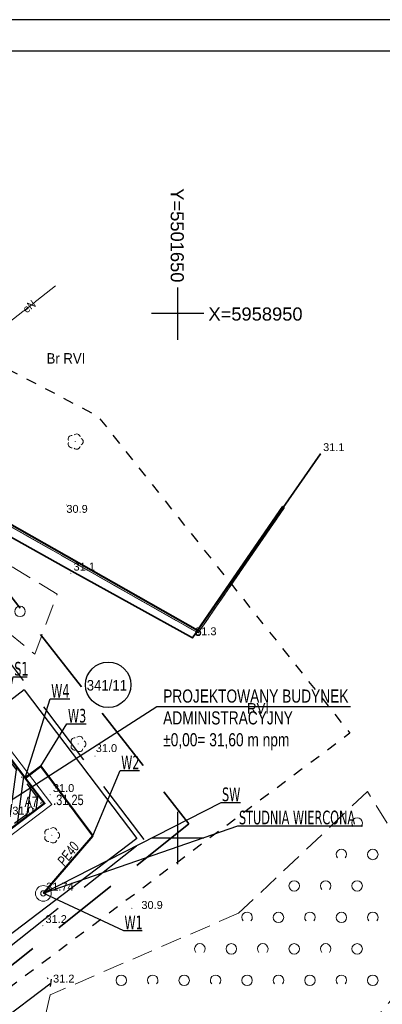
# Model space of a CAD drawing. Extents: x 5501473 to 5501729, y 5958827 to 5958978.
# Tile 6 of 7: x 5501635 to 5501670, y 5958884 to 5958978. Entities that reach past the tile are written whole.
import ezdxf
from ezdxf.enums import TextEntityAlignment as Align

# ---------------------------------------------------------------- set-up
doc = ezdxf.new("R2010")
doc.units = 0
doc.header["$PDMODE"] = 33
doc.header["$PDSIZE"] = 0.3
for name, pattern in [('1 1', [2, 1, -1]), ('2 1', [3, 2, -1]), ('DASHDOT', [1, 0.5, -0.25, 0, -0.25]), ('EGKK', [4, 3, -1]), ('EGUG', [2, 1, -1]), ('HIDDEN', [9.524999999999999, 6.35, -3.175])]:
    doc.linetypes.add(name, pattern=pattern)
for name, color, linetype, lineweight in [('--- 01 WODA', 150, 'Continuous', 50), ('--- 01 WODA OPIS', 5, 'Continuous', 18), ('--- 01 WODA OZNACZENIA', 5, 'Continuous', 18), ('--- 02 KS OZNACZENIA', 34, 'Continuous', 25), ('--GRANICA DZIAŁKI', 2, 'Continuous', 40), ('--linia zabudowy', 252, 'Continuous', 30), ('--obrzeże', 7, 'Continuous', 30), ('EGDE', 251, 'Continuous', 20), ('EGDE_O', 251, 'Continuous', 20), ('EGKK', 251, 'Continuous', 20), ('EGPG', 251, 'Continuous', 20), ('EGPG_O', 251, 'Continuous', 20), ('EGUG', 251, 'Continuous', 20), ('EGUG_O', 251, 'Continuous', 20), ('OTO', 251, 'Continuous', 20), ('OTRN', 251, 'Continuous', 20), ('OTRN_O', 251, 'Continuous', 18), ('OTRS', 251, 'Continuous', 20), ('OTRS_O', 251, 'Continuous', 18), ('OTZ', 251, 'Continuous', 20), ('SUE', 251, 'Continuous', 20), ('SUE_O', 251, 'Continuous', 20), ('SUW', 251, 'Continuous', 20)]:
    doc.layers.add(name, color=color, linetype=linetype, lineweight=lineweight)
for name, color, linetype in [('--ogrodzenie', 7, 'Continuous'), ('--OPISY', 7, 'Continuous'), ('--pkt tyczenia', 9, 'Continuous'), ('--rzędne terenu', 7, 'Continuous'), ('--trawa-zakres', 94, 'Continuous'), ('--zakres-WZ', 181, 'Continuous'), ('PARSI', 251, 'Continuous'), ('Strzałka', 251, 'Continuous'), ('Wymiarowanie', 7, 'Continuous')]:
    doc.layers.add(name, color=color, linetype=linetype)
doc.styles.add('1-500', font='arial.ttf', dxfattribs={"width": 0.75, "height": 1.25})
doc.styles.add('BDOT', font='Arial.ttf', dxfattribs={"width": 0.8999999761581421})
doc.styles.add('EGBP', font='arial.ttf')
doc.styles.add('EGiB', font='Arial.ttf', dxfattribs={"width": 0.8999999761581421})
doc.styles.add('GENERATED_STYLE_5', font='ariali.ttf')
doc.styles.add('GESUT', font='Arial.ttf', dxfattribs={"width": 0.8999999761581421})
doc.styles.add('MZSK', font='Arial.ttf', dxfattribs={"width": 0.8999999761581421, "height": 0.75})
doc.styles.add('PZ', font='romand.shx', dxfattribs={"width": 0.7})
doc.styles.add('STYL-1', font='arial.ttf', dxfattribs={"width": 0.75})
doc.linetypes.add('LINIA ZAB2', pattern='A,0.4,[135,RODZLIN.shx,S=0.015,R=0,X=-0.1,Y=0],0.4', length=0.8)
doc.linetypes.add('OGRODZENIE1', pattern='A,0.4,-0.06,[143,RODZLIN.shx,S=0.012,R=0,X=0,Y=0],-0.06,0.4', length=0.92)
doc.linetypes.add('OTOO', pattern='A,7.5,[30,msgB.shx,S=1.28,R=0,X=0,Y=0],7.5', length=15)
doc.dimstyles.new('1-500', dxfattribs={"dimtxt": 1.25, "dimasz": 0.5, "dimexe": 0.5, "dimexo": 1, "dimgap": 0.09, "dimtad": 1, "dimzin": 0, "dimdsep": 46, "dimtxsty": '1-500', "dimblk": 'OBLIQUE', "dimcen": 0.09, "dimclrt": 256, "dimadec": 0, "dimazin": 0, "dimtfac": 1, "dimtdec": 4, "dimtix": 1, "dimtofl": 0, "dimtmove": 2, "dimatfit": 3, "dimldrblk": 'OBLIQUE', "dimfxl": 0.5, "dimfxlon": 1, "dimtvp": 0.9, "dimtolj": 1, "dimtzin": 0, "dimarcsym": 0})
doc.dimstyles.new('PZ', dxfattribs={"dimscale": 0.5, "dimtxt": 2.2, "dimasz": 0, "dimexe": 0, "dimexo": 0, "dimgap": 0.5, "dimtad": 1, "dimdec": 1, "dimlfac": 0.1, "dimzin": 0, "dimdsep": 46, "dimtxsty": 'PZ', "dimcen": 0.09, "dimse1": 1, "dimse2": 1, "dimsd1": 1, "dimsd2": 1, "dimclrd": 8, "dimclre": 8, "dimclrt": 256, "dimadec": 0, "dimazin": 0, "dimtfac": 1, "dimtdec": 1, "dimtofl": 0, "dimtmove": 1, "dimatfit": 3, "dimfxl": 1, "dimtolj": 1, "dimtzin": 0, "dimarcsym": 0})

# ---------------------------------------------------------------- blocks, each defined once
blk = doc.blocks.new('OTZK_b')
at = {"layer": 'OTZ', "color": 0, "lineweight": 18}
blk.add_arc((0, 0), 1, 318.5903778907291, 221.4096221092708, dxfattribs=at)
blk = doc.blocks.new('OTZK_a')
at = {"layer": 'OTZ', "color": 0, "lineweight": 18}
blk.add_circle((0, 0), 1, dxfattribs=at)
blk = doc.blocks.new('OTRN')
at = {"layer": 'OTRN', "color": 0, "const_width": 0.09}
blk.add_lwpolyline([(-0.045, 0, 1), (0.045, 0, 1)], format="xyb", close=True, dxfattribs=at)
at = {"layer": 'OTRN_O', "color": 0, "style": 'BDOT'}
blk.add_attdef('RZEDNA', (0.5138805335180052, 0.5151789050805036), '', height=1.5, dxfattribs=at)
blk = doc.blocks.new('OTZL')
at = {"layer": 'OTZ', "color": 0, "lineweight": 18, "const_width": 0.1}
blk.add_lwpolyline([(-0.05, 0, 1), (0.05, 0, 1)], format="xyb", close=True, dxfattribs=at)
at = {"layer": 'OTZ', "color": 0, "lineweight": 18}
for centre, start, end in [((-0.647213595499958, 0.4702282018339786), 83.99999999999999, 204), ((0.247213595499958, 0.7608452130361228), 12, 132), ((0.8, 0), 300.0000000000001, 59.99999999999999), ((-0.647213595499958, -0.4702282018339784), 156, 275.9999999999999), ((0.2472135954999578, -0.7608452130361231), 227.9999999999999, 348)]:
    blk.add_arc(centre, 0.7, start, end, dxfattribs=at)
blk = doc.blocks.new('SUWS')
at = {"color": 0, "lineweight": 18}
blk.add_wipeout([(-1.4799999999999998, 0), (-1.4428933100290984, 0.32933098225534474), (-1.3334339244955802, 0.6421479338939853), (-1.1571105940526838, 0.9227649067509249), (-0.9227649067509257, 1.1571105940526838), (-0.6421479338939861, 1.333433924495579), (-0.3293309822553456, 1.4428933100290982), (9.06238631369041e-17, 1.4799999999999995), (0.3293309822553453, 1.442893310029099), (0.6421479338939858, 1.33343392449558), (0.9227649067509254, 1.1571105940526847), (1.1571105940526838, 0.9227649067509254), (1.3334339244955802, 0.6421479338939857), (1.442893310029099, 0.32933098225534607), (1.48, 4.440892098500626e-16), (1.4799999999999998, -4.440892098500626e-16), (1.442893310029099, -0.32933098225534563), (1.3334339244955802, -0.6421479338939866), (1.1571105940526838, -0.9227649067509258), (0.9227649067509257, -1.1571105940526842), (0.6421479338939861, -1.3334339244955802), (0.3293309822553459, -1.4428933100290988), (6.53536236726e-16, -1.48), (-2.7187158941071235e-16, -1.48), (-0.3293309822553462, -1.4428933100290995), (-0.6421479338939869, -1.3334339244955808), (-0.9227649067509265, -1.157110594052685), (-1.157110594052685, -0.9227649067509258), (-1.3334339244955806, -0.6421479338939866), (-1.4428933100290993, -0.32933098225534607), (-1.48, -1.3322676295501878e-15)], dxfattribs=at).dxf.layer = 'SUW'
at = {"layer": 'SUW', "color": 0, "lineweight": 18}
for radius in [1.5, 0.5]:
    blk.add_circle((0, 0), radius, dxfattribs=at)
blk = doc.blocks.new('EGPG_a')
at = {"color": 0}
blk.add_wipeout([(0.48, 0), (0.45650712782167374, 0.14832815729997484), (0.3883281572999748, 0.28213692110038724), (0.28213692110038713, 0.38832815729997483), (0.14832815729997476, 0.4565071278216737), (0, 0.48), (-0.14832815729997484, 0.4565071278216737), (-0.28213692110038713, 0.38832815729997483), (-0.3883281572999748, 0.282136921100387), (-0.45650712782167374, 0.14832815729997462), (-0.48, 0), (-0.45650712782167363, -0.14832815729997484), (-0.38832815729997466, -0.28213692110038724), (-0.282136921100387, -0.3883281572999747), (-0.14832815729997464, -0.4565071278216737), (0, -0.48), (0.14832815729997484, -0.4565071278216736), (0.28213692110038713, -0.3883281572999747), (0.3883281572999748, -0.282136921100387), (0.45650712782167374, -0.14832815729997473)], dxfattribs=at).dxf.layer = 'EGPG'
at = {"layer": 'EGPG', "color": 0, "lineweight": 18}
blk.add_circle((0, 0, 1), 0.5, dxfattribs=at)
at = {"layer": 'EGPG_O', "color": 0, "style": 'EGBP'}
blk.add_attdef('NRP', (0.9762151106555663, 0.518881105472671), '', height=1.5, dxfattribs=at)
blk = doc.blocks.new('OTRS')
at = {"layer": 'OTRS', "color": 0, "lineweight": -3, "const_width": 0.09}
blk.add_lwpolyline([(-0.045, 0, 1), (0.045, 0, 1)], format="xyb", close=True, dxfattribs=at)
at = {"layer": 'OTRS_O', "color": 0, "style": 'BDOT'}
blk.add_attdef('RZEDNA', (0.5138805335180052, 0.5151789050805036), '', height=1.5, dxfattribs=at)
blk = doc.blocks.new('mzsk')
at = {"layer": 'PARSI', "color": 0}
for p, q in [((0, -5), (0, 5)), ((5, 0), (-5, 0))]:
    blk.add_line(p, q, dxfattribs=at)
blk = doc.blocks.new('kancelaria')
h = blk.add_hatch()
h.set_pattern_fill('ANSI31', color=256, scale=0.25)
h.set_pattern_definition([(45, (-5501642.188166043, -5958812.934713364), (-0.561266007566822, 0.5612660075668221), [])])
h.paths.add_polyline_path([(0, 0), (0, 5.805000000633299), (-9.825000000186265, 5.805000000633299), (-9.825000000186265, 0), (-7.406000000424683, 0), (-7.406000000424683, 0.6340000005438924), (-3.498999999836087, 0.6340000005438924), (-3.498999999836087, 0)])
at = {"linetype": 'DASHDOT', "ltscale": 3}
for p, q in [((-0.2094999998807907, 5.595500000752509), (-9.615500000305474, 5.595500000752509)), ((-9.615500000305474, 0.2094999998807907), (-9.615500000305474, 5.595500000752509)), ((-0.2094999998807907, 0.2094999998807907), (-0.2094999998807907, 5.595500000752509)), ((-9.615500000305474, 0.2094999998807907), (-7.615500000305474, 0.2094999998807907)), ((-7.615500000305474, 0.2094999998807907), (-7.615500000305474, 0.9095000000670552)), ((-3.289499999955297, 0.9095000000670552), (-7.615500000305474, 0.9095000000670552)), ((-3.289499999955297, 0.2094999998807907), (-3.289499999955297, 0.9095000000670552)), ((-0.2094999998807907, 0.2094999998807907), (-3.289499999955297, 0.2094999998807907))]:
    blk.add_line(p, q, dxfattribs=at)
at = {"const_width": 0.2}
blk.add_lwpolyline([(0, 0), (0, 5.805000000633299), (-9.825000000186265, 5.805000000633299), (-9.825000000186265, 0), (-7.406000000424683, 0), (-7.406000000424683, 0.6340000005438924), (-3.498999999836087, 0.6340000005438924), (-3.498999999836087, 0)], close=True, dxfattribs=at)
blk = doc.blocks.new('_Oblique')
at = {"color": 0, "linetype": 'ByBlock', "lineweight": -2}
blk.add_line((-0.5, -0.5), (0.5, 0.5), dxfattribs=at)
blk = doc.blocks.new('*D286')
at = {"layer": '--linia zabudowy', "color": 0, "linetype": 'Continuous', "lineweight": -2}
for p, q in [((5501637.545655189, 5958886.68982484), (5501637.622926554, 5958886.587822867)), ((5501628.359613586, 5958878.94314937), (5501637.924848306, 5958886.18927142)), ((5501627.980420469, 5958879.44370279), (5501628.057691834, 5958879.341700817))]:
    blk.add_line(p, q, dxfattribs=at)
at = {"layer": 'Defpoints', "color": 0}
for p in [(5501637.924848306, 5958886.18927142), (5501638.149498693, 5958885.892721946), (5501628.584263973, 5958878.646599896)]:
    blk.add_point(p, dxfattribs=at)
at = {"layer": '--linia zabudowy', "color": 0, "lineweight": -2, "xscale": 0.5, "yscale": 0.5, "zscale": 0.5}
for p, rotation in [((5501637.924848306, 5958886.18927142), 37.1456671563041), ((5501628.359613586, 5958878.94314937), 217.1456671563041)]:
    blk.add_blockref('_Oblique', p, dxfattribs=dict(at, rotation=rotation))
at = {"layer": '--linia zabudowy', "lineweight": 5, "insert": (5501632.702557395, 5958883.146600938), "char_height": 1.25, "attachment_point": 5, "rotation": 37.1456671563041, "style": '1-500'}
blk.add_mtext('\\A1;12.00', dxfattribs=at)

msp = doc.modelspace()

# ---------------------------------------------------------------- linework, layer by layer
at = {"layer": '--- 01 WODA', "linetype": 'Continuous'}
for p, q in [((5501636.936651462, 5958906.848746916), (5501635.451764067, 5958905.724635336)), ((5501635.530809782, 5958905.784486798), (5501636.933983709, 5958906.846935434)), ((5501636.933983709, 5958906.846935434), (5501641.90780226, 5958900.202209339))]:
    msp.add_line(p, q, dxfattribs=at)
at = {"layer": '--obrzeże', "linetype": 'Continuous', "lineweight": 0, "flags": 128}
msp.add_lwpolyline([(5501631.565630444, 5958906.884949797), (5501633.874974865, 5958908.634388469), (5501637.982261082, 5958903.208687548), (5501629.35375955, 5958896.67218562), (5501625.244604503, 5958902.09647081), (5501628.510335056, 5958904.570417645)], dxfattribs=at)
at = {"layer": '--ogrodzenie', "linetype": 'OGRODZENIE1', "ltscale": 3}
for p, q in [((5501635.349942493, 5958914.142648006), (5501615.958820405, 5958899.452947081)), ((5501635.349942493, 5958914.142648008), (5501646.10258377, 5958899.948636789))]:
    msp.add_line(p, q, dxfattribs=at)
at = {"layer": '--OPISY'}
msp.add_lwpolyline([(5501666.477077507, 5958912.509080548), (5501648.004577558, 5958912.509080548), (5501629.470115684, 5958900.607346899)], dxfattribs=at)
msp.add_lwpolyline([(5501666.477077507, 5958912.509080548), (5501648.004577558, 5958912.509080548), (5501629.470115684, 5958900.607346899)], dxfattribs=at)
at = {"color": 2, "linetype": 'Continuous'}
msp.add_circle((5501643.371163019, 5958914.613149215), 2.166361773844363, dxfattribs=at)
at = {"layer": 'EGDE', "lineweight": 18}
msp.add_lwpolyline([(5501660.128581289, 5958931.433266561), (5501651.95, 5958919.55), (5501605.45, 5958945.9), (5501583.6, 5958913.84), (5501577.14902105, 5958905.700847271)], dxfattribs=at)
at = {"layer": 'OTZ', "linetype": '2 1', "lineweight": 18}
for points in [[(5501626.4, 5958930.61), (5501624.46, 5958927.16), (5501636.38, 5958917.53), (5501638.49, 5958923.25)], [(5501668.11, 5958904.43), (5501655.81, 5958892.82), (5501637.85, 5958885.06), (5501635.62, 5958875.77), (5501640.22, 5958864.65), (5501646.23, 5958857.27), (5501676.26, 5958891.18)]]:
    msp.add_lwpolyline(points, close=True, dxfattribs=at)

# ---------------------------------------------------------------- block references
at = {"linetype": 'LINIA ZAB2', "ltscale": 3, "rotation": 217.1456671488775}
msp.add_blockref('kancelaria', (5501625.947879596, 5958901.999454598), dxfattribs=at)
at = {"layer": 'OTRN', "xscale": 0.5, "yscale": 0.5, "zscale": 0.5}
for p, values in [((5501663.62, 5958936.64, 31.05), {'RZEDNA': '31.1'}), ((5501639.809992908, 5958925.244393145, 31.12), {'RZEDNA': '31.1'}), ((5501637.84, 5958904.13, 30.96), {'RZEDNA': '31.0'}), ((5501633.97, 5958901.98, 31), {'RZEDNA': '31.0'}), ((5501637.13, 5958891.64, 31.18), {'RZEDNA': '31.2'})]:
    msp.add_blockref('OTRN', p, dxfattribs=at).add_auto_attribs(values)
at = {"layer": 'OTRN'}
ref = msp.add_blockref('OTRN', (5501639.38, 5958931.76), dxfattribs=dict(at, xscale=0.5, yscale=0.5, zscale=0.5, rotation=360))
ref.add_attrib('RZEDNA', '30.9', dxfattribs={"layer": 'OTRN_O', "color": 0, "height": 0.75, "style": 'BDOT'}).set_placement((5501639.38, 5958931.76, 30.9), align=Align.TOP_LEFT)
ref = msp.add_blockref('OTRN', (5501642.11, 5958907.8), dxfattribs=dict(at, xscale=0.5, yscale=0.5, zscale=0.5, rotation=360))
ref.add_attrib('RZEDNA', '31.0', (5501642.18, 5958908.2, 31), dxfattribs={"layer": 'OTRN_O', "color": 0, "height": 0.75, "style": 'BDOT'})
ref = msp.add_blockref('OTRN', (5501645.62, 5958893.3), dxfattribs=dict(at, xscale=0.5, yscale=0.5, zscale=0.5, rotation=360))
ref.add_attrib('RZEDNA', '30.9', (5501646.54, 5958893.24, 30.9), dxfattribs={"layer": 'OTRN_O', "color": 0, "height": 0.75, "style": 'BDOT'})
ref = msp.add_blockref('OTRN', (5501637.85, 5958885.06), dxfattribs=dict(at, xscale=0.5, yscale=0.5, zscale=0.5, rotation=360))
ref.add_attrib('RZEDNA', '31.2', (5501638.11, 5958886.22, 31.2), dxfattribs={"layer": 'OTRN_O', "color": 0, "height": 0.75, "style": 'BDOT'})
at = {"layer": 'OTZ', "xscale": 0.5, "yscale": 0.5, "zscale": 0.5, "rotation": 360}
msp.add_blockref('OTZL', (5501640.23, 5958937.8), dxfattribs=at)
at = {"layer": 'OTZ', "xscale": 0.5, "yscale": 0.5, "zscale": 0.5}
for name, p in [('OTZK_a', (5501634.96, 5958921.61)), ('OTZK_b', (5501667.12, 5958901.43)), ('OTZK_b', (5501665.62, 5958898.43)), ('OTZK_a', (5501668.62, 5958898.43)), ('OTZK_b', (5501664.12, 5958895.43)), ('OTZK_a', (5501661.12, 5958895.43)), ('OTZK_a', (5501667.12, 5958895.43)), ('OTZK_b', (5501656.62, 5958892.43)), ('OTZK_a', (5501659.62, 5958892.43)), ('OTZK_b', (5501662.62, 5958892.43)), ('OTZK_a', (5501665.62, 5958892.43)), ('OTZK_b', (5501668.62, 5958892.43)), ('OTZK_b', (5501652.12, 5958889.43)), ('OTZK_a', (5501655.12, 5958889.43)), ('OTZK_b', (5501658.12, 5958889.43)), ('OTZK_a', (5501661.12, 5958889.43)), ('OTZK_b', (5501664.12, 5958889.43)), ('OTZK_a', (5501667.12, 5958889.43)), ('OTZK_a', (5501644.62, 5958886.43)), ('OTZK_b', (5501647.62, 5958886.43)), ('OTZK_a', (5501650.62, 5958886.43)), ('OTZK_b', (5501653.62, 5958886.43)), ('OTZK_a', (5501656.62, 5958886.43)), ('OTZK_b', (5501659.62, 5958886.43)), ('OTZK_a', (5501662.62, 5958886.43)), ('OTZK_b', (5501665.62, 5958886.43)), ('OTZK_a', (5501668.62, 5958886.43))]:
    msp.add_blockref(name, p, dxfattribs=at)
at = {"layer": 'OTZ', "lineweight": 18, "xscale": 0.5, "yscale": 0.5, "zscale": 0.5}
for p in [(5501640.5, 5958908.97, 31.24), (5501637.99, 5958900.26, 31.41), (5501637.99, 5958900.26, 31.41)]:
    msp.add_blockref('OTZL', p, dxfattribs=at)
at = {"layer": 'PARSI', "xscale": 0.5, "yscale": 0.5, "zscale": 0.5}
for p in [(5501650, 5958950), (5501650, 5958900)]:
    msp.add_blockref('mzsk', p, dxfattribs=at)

# ---------------------------------------------------------------- texts
at = {"layer": '--- 01 WODA OPIS', "linetype": 'Continuous', "lineweight": 18, "style": 'GENERATED_STYLE_5', "width": 0.7000000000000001}
msp.add_text('PE40', height=0.9999999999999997, rotation=52.75898307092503, dxfattribs=at).set_placement((5501639.220825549, 5958897.238074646, 909.4898983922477))
at = {"layer": '--- 01 WODA OZNACZENIA', "linetype": 'Continuous', "char_height": 1.3, "attachment_point": 4, "style": 'PZ'}
for s, insert in [('{\\fTahoma|b0|i0|c0|p0;W4}', (5501637.936039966, 5958914.023135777)), ('\\fTahoma|b0|i0|c238|p32;W3', (5501639.53274268, 5958911.652752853)), ('{\\fTahoma|b0|i0|c0|p0;W2}', (5501644.613395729, 5958907.199745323)), ('\\fTahoma|b0|i0|c238|p32;SW', (5501654.23484749, 5958904.151398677, 63.47999999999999)), ('{\\fTahoma|b0|i0|c0|p0;W1}', (5501644.924563, 5958891.943375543, 31.74))]:
    msp.add_mtext(s, dxfattribs=dict(at, insert=insert))
at = {"layer": '--- 01 WODA OZNACZENIA', "linetype": 'Continuous', "insert": (5501655.852153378, 5958901.947368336, 31.74), "char_height": 1.3, "attachment_point": 4, "rotation": 7.876704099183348e-09, "style": 'PZ'}
msp.add_mtext('\\fTahoma|b0|i0|c238|p32;STUDNIA WIERCONA', dxfattribs=at)
at = {"layer": '--- 02 KS OZNACZENIA', "linetype": 'Continuous', "insert": (5501634.411487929, 5958916.128945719), "char_height": 1.3, "attachment_point": 4, "style": 'PZ'}
msp.add_mtext('\\fTahoma|b0|i0|c238|p32;S1', dxfattribs=at)
at = {"layer": '--OPISY', "insert": (5501648.617955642, 5958914.162255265), "char_height": 1.25, "width": 27.21426009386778, "attachment_point": 1, "line_spacing_factor": 0.8, "style": '1-500'}
msp.add_mtext('\\pxsm1,;PROJEKTOWANY BUDYNEK  ADMINISTRACYJNY \\P%%P0,00= 31,60 m npm', dxfattribs=at)
at = {"layer": '--pkt tyczenia', "insert": (5501635.385401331, 5958902.949480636), "char_height": 1, "width": 239.7508576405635, "attachment_point": 7, "style": '1-500'}
msp.add_mtext('A7', dxfattribs=at)
at = {"layer": '--rzędne terenu', "insert": (5501638.118616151, 5958904.139181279), "char_height": 1, "width": 11.89299704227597, "attachment_point": 1, "style": 'STYL-1'}
msp.add_mtext('.31,25 ', dxfattribs=at)
at = {"layer": 'EGDE_O', "insert": (5501641.323846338, 5958914.050714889), "char_height": 1, "attachment_point": 7, "style": 'EGiB'}
msp.add_mtext('341/11', dxfattribs=at)
at = {"layer": 'EGUG_O', "char_height": 1, "attachment_point": 7, "style": 'EGiB'}
for s, insert in [('Br RVI', (5501637.489492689, 5958945.233627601)), ('RVI', (5501656.621738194, 5958911.864007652))]:
    msp.add_mtext(s, dxfattribs=dict(at, insert=insert))
at = {"layer": 'SUE_O', "insert": (5501635.84, 5958950.68), "char_height": 0.75, "attachment_point": 5, "rotation": 38.00085280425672, "style": 'GESUT', "bg_fill": 3, "box_fill_scale": 1.1, "bg_fill_color": 256, "bg_fill_transparency": 0}
msp.add_mtext('eN', dxfattribs=at)
at = {"layer": 'Wymiarowanie', "style": 'MZSK'}
msp.add_text('Y=5501650', height=1.25, rotation=-90.00000000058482, dxfattribs=at).set_placement((5501650.583338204, 5958952.975346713), align=Align.TOP_RIGHT)
msp.add_text('X=5958950', height=1.25, dxfattribs=at).set_placement((5501652.935246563, 5958948.964684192), align=Align.BOTTOM_LEFT)

# ---------------------------------------------------------------- dimensions: what is measured, and where the dimension line sits
at = {"layer": '--linia zabudowy', "linetype": 'Continuous', "lineweight": 5}
dim = msp.add_aligned_dim(p1=(5501628.584263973, 5958878.646599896), p2=(5501638.149498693, 5958885.892721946), distance=0.37203412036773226, dimstyle='1-500', override={"dimtxt": 1.25}, dxfattribs=at)
dim.commit()
dim.dimension.update_dxf_attribs({"geometry": '*D286', "text_midpoint": (5501632.702557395, 5958883.146600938)})

# ---------------------------------------------------------------- leaders
at = {"layer": '--- 01 WODA OZNACZENIA', "linetype": 'Continuous', "annotation_type": 0, "has_hookline": 1, "hookline_direction": 0}
for points, text_width in [([(5501635.451764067, 5958905.724635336), (5501637.836039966, 5958913.273135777)], 1.7654), ([(5501636.936651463, 5958906.848746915), (5501639.43274268, 5958910.875452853)], 1.72536), ([(5501641.907253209, 5958900.201571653), (5501644.513395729, 5958906.436095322)], 1.74083)]:
    msp.add_leader(points, dimstyle='PZ', override={"dimgap": 0.2, "dimclrd": 256}, dxfattribs=dict(at, text_width=text_width))
at = {"layer": '--- 02 KS OZNACZENIA', "linetype": 'Continuous', "annotation_type": 0, "has_hookline": 1, "hookline_direction": 0, "text_width": 1.23123}
msp.add_leader([(5501632.530704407, 5958906.986258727), (5501634.311487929, 5958915.355545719)], dimstyle='PZ', override={"dimgap": 0.2, "dimclrd": 256}, dxfattribs=at)

# ---------------------------------------------------------------- next in the draw order: linework, layer by layer
at = {"layer": 'EGDE', "lineweight": 18}
msp.add_lwpolyline([(5501616.175890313, 5958965.831624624), (5501608.46, 5958951.15), (5501605.45, 5958945.9), (5501651.95, 5958919.55), (5501659.839104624, 5958931.012664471)], dxfattribs=at)
at = {"layer": 'EGKK', "linetype": 'EGKK', "lineweight": 18}
msp.add_lwpolyline([(5501615.76497256, 5958965.049739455), (5501608.46, 5958951.15), (5501605.45, 5958945.9), (5501651.95, 5958919.55), (5501659.44899585, 5958930.445846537)], dxfattribs=at)
at = {"layer": 'SUE', "lineweight": 18}
msp.add_lwpolyline([(5501638.352211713, 5958952.644146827), (5501630.31, 5958946.36), (5501627.86, 5958944.79)], dxfattribs=at)

# ---------------------------------------------------------------- next in the draw order: block references
at = {"layer": 'SUW', "lineweight": 40, "xscale": 0.5, "yscale": 0.5, "zscale": 0.5, "rotation": 360}
msp.add_blockref('SUWS', (5501637.18, 5958894.72), dxfattribs=at)

# ---------------------------------------------------------------- next in the draw order: linework, layer by layer
at = {"layer": '--- 01 WODA', "linetype": 'Continuous'}
msp.add_line((5501637.196886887, 5958894.730807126, 31.74), (5501641.90780226, 5958900.202209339), dxfattribs=at)
at = {"layer": '--ogrodzenie', "linetype": 'OGRODZENIE1', "ltscale": 3}
msp.add_line((5501646.10258377, 5958899.948636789), (5501626.711461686, 5958885.258935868), dxfattribs=at)
at = {"layer": '--trawa-zakres', "linetype": 'HIDDEN', "lineweight": 25}
msp.add_lwpolyline([(5501607.088182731, 5958908.678534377), (5501615.98074464, 5958896.939918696), (5501616.431962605, 5958896.256969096), (5501626.192452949, 5958883.432087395), (5501646.801462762, 5958899.850799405), (5501628.198855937, 5958924.407148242)], close=True, dxfattribs=at)
at = {"layer": '--zakres-WZ', "linetype": 'HIDDEN', "lineweight": 35}
msp.add_lwpolyline([(5501589.302428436, 5958923.596032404), (5501605.119020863, 5958946.432486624), (5501622.331305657, 5958936.64133121), (5501627.435474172, 5958946.919247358), (5501630.62740573, 5958945.227607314), (5501625.176825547, 5958934.408521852), (5501651.068545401, 5958901.343670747), (5501623.81292859, 5958879.625390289)], close=True, dxfattribs=at)
at = {"layer": 'EGKK', "linetype": 'EGKK', "lineweight": 18}
msp.add_lwpolyline([(5501659.730566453, 5958930.854961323), (5501651.95, 5958919.55), (5501605.45, 5958945.9), (5501592.28, 5958926.57), (5501641.46, 5958861.65), (5501646.828920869, 5958855.593583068)], dxfattribs=at)

# ---------------------------------------------------------------- next in the draw order: block references
at = {"layer": 'OTRS', "xscale": 0.5, "yscale": 0.5, "zscale": 0.5}
msp.add_blockref('OTRS', (5501637.196886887, 5958894.730807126, 31.74), dxfattribs=at).add_auto_attribs({'RZEDNA': '31.74'})

# ---------------------------------------------------------------- next in the draw order: leaders
at = {"layer": '--- 01 WODA OZNACZENIA', "linetype": 'Continuous', "annotation_type": 0, "has_hookline": 1, "hookline_direction": 0}
for points, text_width in [([(5501637.196886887, 5958894.730807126, 63.47999999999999), (5501654.13484749, 5958903.377998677, 63.47999999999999)], 1.76267), ([(5501637.196886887, 5958894.730807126, 31.74), (5501644.824563, 5958891.191425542, 31.74)], 1.69442)]:
    msp.add_leader(points, dimstyle='PZ', override={"dimgap": 0.2, "dimclrd": 256}, dxfattribs=dict(at, text_width=text_width))
at = {"layer": '--- 01 WODA OZNACZENIA', "linetype": 'Continuous', "annotation_type": 0, "has_hookline": 1, "hookline_direction": 0, "text_width": 11.79542, "horizontal_direction": (1, 1.374744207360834e-10, 0)}
msp.add_leader([(5501637.196886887, 5958894.730807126, 31.74), (5501655.752153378, 5958901.170068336, 31.74)], dimstyle='PZ', override={"dimgap": 0.2, "dimclrd": 256}, dxfattribs=at)

# ---------------------------------------------------------------- next in the draw order: block references
at = {"layer": 'EGPG', "xscale": 0.5, "yscale": 0.5, "zscale": 0.5, "rotation": 360}
msp.add_blockref('EGPG_a', (5501651.95, 5958919.55), dxfattribs=at)

# ---------------------------------------------------------------- next in the draw order: linework, layer by layer
at = {"layer": '--GRANICA DZIAŁKI', "linetype": 'Continuous', "flags": 128}
msp.add_lwpolyline([(5501576.992282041, 5958905.825076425), (5501583.438791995, 5958913.958590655), (5501598.699728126, 5958936.347628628), (5501605.388397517, 5958946.16478727), (5501651.889153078, 5958919.814359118), (5501660.025644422, 5958931.636470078)], dxfattribs=at)
for points in [[(5501472.984928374, 5958829.529290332), (5501682.984928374, 5958829.529290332), (5501682.984928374, 5958978.029290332), (5501472.984928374, 5958978.029290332)], [(5501480.984928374, 5958832.529290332), (5501679.984928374, 5958832.529290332), (5501679.984928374, 5958975.029290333), (5501480.984928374, 5958975.029290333)]]:
    msp.add_lwpolyline(points, close=True)
at = {"layer": 'EGUG', "linetype": 'EGUG', "lineweight": 18}
msp.add_lwpolyline([(5501660.190395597, 5958931.523081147), (5501651.95, 5958919.55), (5501605.45, 5958945.9), (5501592.28, 5958926.57), (5501641.46, 5958861.65), (5501646.840723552, 5958855.58026904)], dxfattribs=at)
at = {"layer": 'OTO', "linetype": 'OTOO', "lineweight": 35, "flags": 128}
msp.add_lwpolyline([(5501626.92, 5958932.7), (5501639.91, 5958925.44), (5501651.41, 5958919.08), (5501663.62, 5958936.64)], dxfattribs=at)
at = {"layer": 'Strzałka', "linetype": '1 1', "flags": 128}
msp.add_lwpolyline([(5501596.573893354, 5958964.16431792), (5501642.355500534, 5958940.252363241), (5501666.437647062, 5958909.985444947), (5501621.789517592, 5958876.647584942), (5501570.687713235, 5958927.460063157), (5501596.573893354, 5958964.16431792)], dxfattribs=at)

# ---------------------------------------------------------------- next in the draw order: block references
at = {"layer": 'OTRN', "xscale": 0.5, "yscale": 0.5, "zscale": 0.5}
msp.add_blockref('OTRN', (5501651.41, 5958919.08, 31.25), dxfattribs=at).add_auto_attribs({'RZEDNA': '31.3'})

doc.saveas('drawing.dxf')
